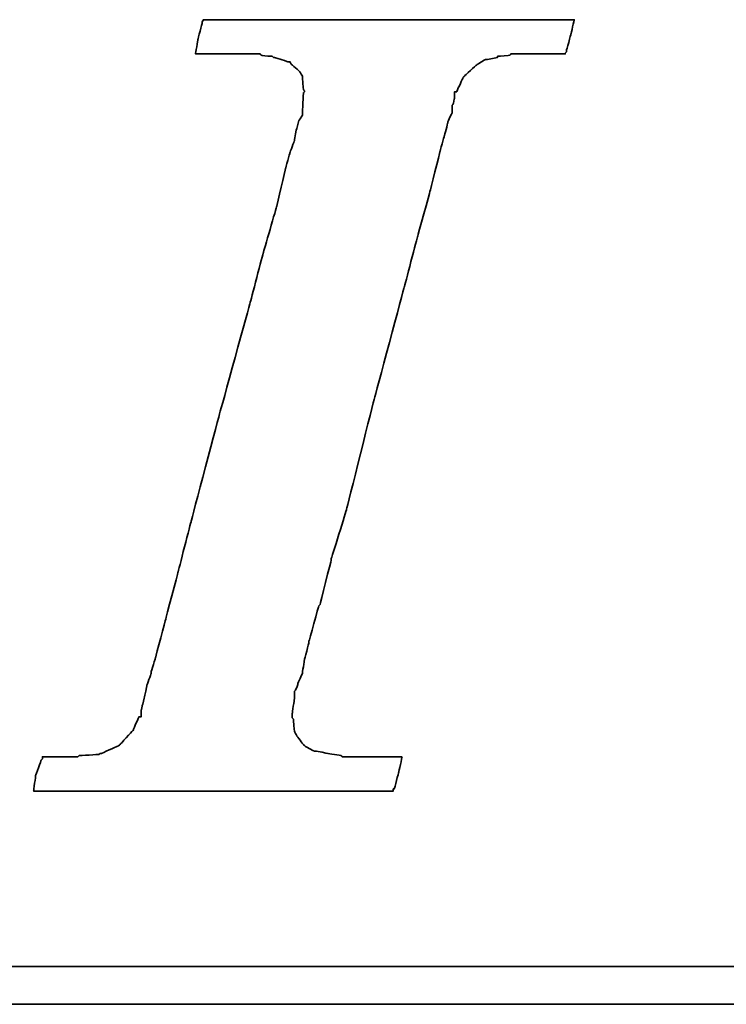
# Model space of a CAD drawing. Extents: x 63 to 637, y 154 to 490.
# Tile 31 of 47: x 507.03 to 513.56, y 321.76 to 330.86. Entities that reach past the tile are written whole.
import ezdxf

# ---------------------------------------------------------------- set-up
doc = ezdxf.new("R2010")
doc.units = 0
doc.header["$MEASUREMENT"] = 0
doc.layers.add('DIM', color=4, linetype='CONTINUOUS')
doc.layers.add('layer 1', color=7, linetype='CONTINUOUS')

# ---------------------------------------------------------------- blocks, each defined once
blk = doc.blocks.new('TBI MOTION logo(完整正式版)')
at = {"layer": 'layer 1', "color": 22, "lineweight": 35}
for points, knots in [([(-40.59125, -7.94375), (-40.59125, -7.94375), (-40.97375, -7.94375), (-40.97375, -7.94375), (-40.97375, -7.94375), (-40.97375, -7.94375), (-41.38125, -7.94375), (-41.38125, -7.94375), (-41.38125, -7.94375), (-41.38125, -7.94375), (-41.54875, -7.94375), (-41.54875, -7.94375), (-41.54875, -7.94375), (-41.54875, -7.94375), (-41.59875, -7.94375), (-41.59875, -7.94375), (-41.59875, -7.94375), (-41.59875, -7.94375), (-41.88375, -7.94375), (-41.88375, -7.94375), (-41.88375, -7.94375), (-41.88375, -7.94375), (-41.90875, -7.91875), (-41.90875, -7.91875), (-41.90875, -7.91875), (-41.90875, -7.91875), (-42.19875, -7.87125), (-42.19875, -7.87125), (-42.19875, -7.87125), (-42.19875, -7.87125), (-42.43875, -7.82375), (-42.43875, -7.82375), (-42.43875, -7.82375), (-42.43875, -7.82375), (-42.45875, -7.82375), (-42.45875, -7.82375), (-42.45875, -7.82375), (-42.45875, -7.82375), (-42.48625, -7.82375), (-42.48625, -7.82375), (-42.48625, -7.82375), (-42.48625, -7.82375), (-42.67625, -7.72375), (-42.67625, -7.72375), (-42.67625, -7.72375), (-42.67625, -7.72375), (-42.70125, -7.70375), (-42.70125, -7.70375), (-42.70125, -7.70375), (-42.70125, -7.70375), (-42.72375, -7.67875), (-42.72375, -7.67875), (-42.72375, -7.67875), (-42.72375, -7.67875), (-42.86875, -7.48875), (-42.86875, -7.48875), (-42.86875, -7.48875), (-42.86875, -7.48875), (-42.89375, -7.43875), (-42.89375, -7.43875), (-42.89375, -7.43875), (-42.89375, -7.43875), (-42.91875, -7.38875), (-42.91875, -7.38875), (-42.91875, -7.38875), (-42.91875, -7.38875), (-42.93875, -7.12875), (-42.93875, -7.12875), (-42.93875, -7.12875), (-42.93875, -7.12875), (-42.96375, -7.10375), (-42.96375, -7.10375), (-42.96375, -7.10375), (-42.96375, -7.10375), (-42.96375, -7.05375), (-42.96375, -7.05375), (-42.96375, -7.05375), (-42.96375, -7.05375), (-42.96375, -7.00875), (-42.96375, -7.00875), (-42.96375, -7.00875), (-42.96375, -7.00875), (-42.91875, -6.69625), (-42.91875, -6.69625), (-42.91875, -6.69625), (-42.91875, -6.69625), (-42.91875, -6.62375), (-42.91875, -6.62375), (-42.91875, -6.62375), (-42.91875, -6.62375), (-42.91875, -6.59625), (-42.91875, -6.59625), (-42.91875, -6.59625), (-42.91875, -6.59625), (-42.91875, -6.57375), (-42.91875, -6.57375), (-42.91875, -6.57375), (-42.91875, -6.57375), (-42.91875, -6.52875), (-42.91875, -6.52875), (-42.91875, -6.52875), (-42.91875, -6.52875), (-42.89375, -6.50375), (-42.89375, -6.50375), (-42.89375, -6.50375), (-42.89375, -6.50375), (-42.84375, -6.38375), (-42.84375, -6.38375), (-42.84375, -6.38375), (-42.84375, -6.38375), (-42.84375, -6.35875), (-42.84375, -6.35875), (-42.84375, -6.35875), (-42.84375, -6.35875), (-42.74625, -6.14375), (-42.74625, -6.14375), (-42.74625, -6.14375), (-42.74625, -6.14375), (-42.70125, -5.85375), (-42.70125, -5.85375), (-42.70125, -5.85375), (-42.70125, -5.85375), (-42.60375, -5.47125), (-42.60375, -5.47125), (-42.60375, -5.47125), (-42.60375, -5.47125), (-42.60375, -5.44875), (-42.60375, -5.44875), (-42.60375, -5.44875), (-42.60375, -5.44875), (-42.38875, -4.67875), (-42.38875, -4.67875), (-42.38875, -4.67875), (-42.38875, -4.67875), (-42.36375, -4.65375), (-42.36375, -4.65375), (-42.36375, -4.65375), (-42.36375, -4.65375), (-42.12375, -3.69625), (-42.12375, -3.69625), (-42.12375, -3.69625), (-42.12375, -3.69625), (-42.12375, -3.67374), (-42.12375, -3.67374), (-42.12375, -3.67374), (-42.12375, -3.67374), (-41.78875, -2.59374), (-41.78875, -2.59374), (-41.78875, -2.59374), (-41.78875, -2.59374), (-41.18875, -0.19375), (-41.18875, -0.19375), (-41.18875, -0.19375), (-41.18875, -0.19375), (-40.54375, 2.20624), (-40.54375, 2.20624), (-40.54375, 2.20624), (-40.54375, 2.20624), (-40.25375, 3.30875), (-40.25375, 3.30875), (-40.25375, 3.30875), (-40.25375, 3.30875), (-39.98875, 4.27125), (-39.98875, 4.27125), (-39.98875, 4.27125), (-39.98875, 4.27125), (-39.77375, 5.13125), (-39.77375, 5.13125), (-39.77375, 5.13125), (-39.77375, 5.13125), (-39.67875, 5.47125), (-39.67875, 5.47125), (-39.67875, 5.47125), (-39.67875, 5.47125), (-39.60375, 5.75625), (-39.60375, 5.75625), (-39.60375, 5.75625), (-39.60375, 5.75625), (-39.60375, 5.78125), (-39.60375, 5.78125), (-39.60375, 5.78125), (-39.60375, 5.78125), (-39.50875, 5.97125), (-39.50875, 5.97125), (-39.50875, 5.97125), (-39.50875, 5.97125), (-39.50875, 6.13875), (-39.50875, 6.13875), (-39.50875, 6.13875), (-39.50875, 6.13875), (-39.48625, 6.16625), (-39.48625, 6.16625), (-39.48625, 6.16625), (-39.48625, 6.16625), (-39.46125, 6.28625), (-39.46125, 6.28625), (-39.46125, 6.28625), (-39.46125, 6.28625), (-39.46125, 6.42625), (-39.46125, 6.42625), (-39.46125, 6.42625), (-39.46125, 6.42625), (-39.41375, 6.42625), (-39.41375, 6.42625), (-39.41375, 6.42625), (-39.41375, 6.42625), (-39.29375, 6.69125), (-39.29375, 6.69125), (-39.29375, 6.69125), (-39.29375, 6.69125), (-39.26875, 6.74125), (-39.26875, 6.74125), (-39.26875, 6.74125), (-39.26875, 6.74125), (-39.24375, 6.76625), (-39.24375, 6.76625), (-39.24375, 6.76625), (-39.24375, 6.76625), (-38.98375, 7.00624), (-38.98375, 7.00624), (-38.98375, 7.00624), (-38.98375, 7.00624), (-38.95625, 7.02624), (-38.95625, 7.02624), (-38.95625, 7.02624), (-38.95625, 7.02624), (-38.78875, 7.12624), (-38.78875, 7.12624), (-38.78875, 7.12624), (-38.78875, 7.12624), (-38.76375, 7.12624), (-38.76375, 7.12624), (-38.76375, 7.12624), (-38.76375, 7.12624), (-38.74375, 7.12624), (-38.74375, 7.12624), (-38.74375, 7.12624), (-38.74375, 7.12624), (-38.52875, 7.17125), (-38.52875, 7.17125), (-38.52875, 7.17125), (-38.52875, 7.17125), (-38.52875, 7.19624), (-38.52875, 7.19624), (-38.52875, 7.19624), (-38.52875, 7.19624), (-38.50375, 7.19624), (-38.50375, 7.19624), (-38.50375, 7.19624), (-38.50375, 7.19624), (-38.26125, 7.21875), (-38.26125, 7.21875), (-38.26125, 7.21875), (-38.26125, 7.21875), (-38.23875, 7.24624), (-38.23875, 7.24624), (-38.23875, 7.24624), (-38.23875, 7.24624), (-38.21625, 7.24624), (-38.21625, 7.24624), (-38.21625, 7.24624), (-38.21625, 7.24624), (-38.18875, 7.24624), (-38.18875, 7.24624), (-38.18875, 7.24624), (-38.18875, 7.24624), (-37.90375, 7.24624), (-37.90375, 7.24624), (-37.90375, 7.24624), (-37.90375, 7.24624), (-37.85375, 7.24624), (-37.85375, 7.24624), (-37.85375, 7.24624), (-37.85375, 7.24624), (-37.75875, 7.24624), (-37.75875, 7.24624), (-37.75875, 7.24624), (-37.75875, 7.24624), (-37.42375, 7.24624), (-37.42375, 7.24624), (-37.42375, 7.24624), (-37.42375, 7.24624), (-37.08875, 7.24624), (-37.08875, 7.24624), (-37.08875, 7.24624), (-37.08875, 7.24624), (-37.06375, 7.24624), (-37.06375, 7.24624), (-37.06375, 7.24624), (-37.06375, 7.24624), (-37.06375, 7.26624), (-37.06375, 7.26624), (-37.06375, 7.26624), (-37.06375, 7.26624), (-37.03875, 7.29125), (-37.03875, 7.29125), (-37.03875, 7.29125), (-37.03875, 7.29125), (-37.03875, 7.31625), (-37.03875, 7.31625), (-37.03875, 7.31625), (-37.03875, 7.31625), (-36.94125, 7.67625), (-36.94125, 7.67625), (-36.94125, 7.67625), (-36.94125, 7.67625), (-36.86875, 7.98625), (-36.86875, 7.98625), (-36.86875, 7.98625), (-36.86875, 7.98625), (-36.98875, 7.98625), (-36.98875, 7.98625), (-36.98875, 7.98625), (-36.98875, 7.98625), (-37.42375, 7.98625), (-37.42375, 7.98625), (-37.42375, 7.98625), (-37.42375, 7.98625), (-37.94875, 7.98625), (-37.94875, 7.98625), (-37.94875, 7.98625), (-37.94875, 7.98625), (-38.57375, 7.98625), (-38.57375, 7.98625), (-38.57375, 7.98625), (-38.57375, 7.98625), (-39.29375, 7.98625), (-39.29375, 7.98625), (-39.29375, 7.98625), (-39.29375, 7.98625), (-40.82875, 7.98625), (-40.82875, 7.98625), (-40.82875, 7.98625), (-40.82875, 7.98625), (-42.36375, 7.98625), (-42.36375, 7.98625), (-42.36375, 7.98625), (-42.36375, 7.98625), (-43.08375, 7.98625), (-43.08375, 7.98625), (-43.08375, 7.98625), (-43.08375, 7.98625), (-43.70875, 7.98625), (-43.70875, 7.98625), (-43.70875, 7.98625), (-43.70875, 7.98625), (-44.23375, 7.98625), (-44.23375, 7.98625), (-44.23375, 7.98625), (-44.23375, 7.98625), (-44.66875, 7.98625), (-44.66875, 7.98625), (-44.66875, 7.98625), (-44.66875, 7.98625), (-44.88375, 7.98625), (-44.88375, 7.98625), (-44.88375, 7.98625), (-44.88375, 7.98625), (-44.90875, 7.94125), (-44.90875, 7.94125), (-44.90875, 7.94125), (-44.90875, 7.94125), (-44.90875, 7.91625), (-44.90875, 7.91625), (-44.90875, 7.91625), (-44.90875, 7.91625), (-45.00375, 7.55625), (-45.00375, 7.55625), (-45.00375, 7.55625), (-45.00375, 7.55625), (-45.05375, 7.24624), (-45.05375, 7.24624), (-45.05375, 7.24624), (-45.05375, 7.24624), (-44.61875, 7.24624), (-44.61875, 7.24624), (-44.61875, 7.24624), (-44.61875, 7.24624), (-44.11375, 7.24624), (-44.11375, 7.24624), (-44.11375, 7.24624), (-44.11375, 7.24624), (-43.99375, 7.24624), (-43.99375, 7.24624), (-43.99375, 7.24624), (-43.99375, 7.24624), (-43.94625, 7.24624), (-43.94625, 7.24624), (-43.94625, 7.24624), (-43.94625, 7.24624), (-43.92374, 7.24624), (-43.92374, 7.24624), (-43.92374, 7.24624), (-43.92374, 7.24624), (-43.65875, 7.24624), (-43.65875, 7.24624), (-43.65875, 7.24624), (-43.65875, 7.24624), (-43.63875, 7.21875), (-43.63875, 7.21875), (-43.63875, 7.21875), (-43.63875, 7.21875), (-43.46875, 7.19624), (-43.46875, 7.19624), (-43.46875, 7.19624), (-43.46875, 7.19624), (-43.39875, 7.19624), (-43.39875, 7.19624), (-43.39875, 7.19624), (-43.39875, 7.19624), (-43.37125, 7.17125), (-43.37125, 7.17125), (-43.37125, 7.17125), (-43.37125, 7.17125), (-43.34875, 7.17125), (-43.34875, 7.17125), (-43.34875, 7.17125), (-43.34875, 7.17125), (-43.20375, 7.12624), (-43.20375, 7.12624), (-43.20375, 7.12624), (-43.20375, 7.12624), (-43.05875, 7.07624), (-43.05875, 7.07624), (-43.05875, 7.07624), (-43.05875, 7.07624), (-43.01375, 7.07624), (-43.01375, 7.07624), (-43.01375, 7.07624), (-43.01375, 7.07624), (-42.98875, 7.02624), (-42.98875, 7.02624), (-42.98875, 7.02624), (-42.98875, 7.02624), (-42.79875, 6.86125), (-42.79875, 6.86125), (-42.79875, 6.86125), (-42.79875, 6.86125), (-42.77375, 6.81125), (-42.77375, 6.81125), (-42.77375, 6.81125), (-42.77375, 6.81125), (-42.74625, 6.76625), (-42.74625, 6.76625), (-42.74625, 6.76625), (-42.74625, 6.76625), (-42.72375, 6.47625), (-42.72375, 6.47625), (-42.72375, 6.47625), (-42.72375, 6.47625), (-42.70125, 6.45124), (-42.70125, 6.45124), (-42.70125, 6.45124), (-42.70125, 6.45124), (-42.70125, 6.42625), (-42.70125, 6.42625), (-42.70125, 6.42625), (-42.70125, 6.42625), (-42.72375, 6.40625), (-42.72375, 6.40625), (-42.72375, 6.40625), (-42.72375, 6.40625), (-42.74625, 5.97125), (-42.74625, 5.97125), (-42.74625, 5.97125), (-42.74625, 5.97125), (-42.74625, 5.94625), (-42.74625, 5.94625), (-42.74625, 5.94625), (-42.74625, 5.94625), (-42.74625, 5.92625), (-42.74625, 5.92625), (-42.74625, 5.92625), (-42.74625, 5.92625), (-42.77375, 5.87625), (-42.77375, 5.87625), (-42.77375, 5.87625), (-42.77375, 5.87625), (-42.81875, 5.80625), (-42.81875, 5.80625), (-42.81875, 5.80625), (-42.81875, 5.80625), (-42.86875, 5.63625), (-42.86875, 5.63625), (-42.86875, 5.63625), (-42.86875, 5.63625), (-42.91875, 5.39625), (-42.91875, 5.39625), (-42.91875, 5.39625), (-42.91875, 5.39625), (-42.91875, 5.37124), (-42.91875, 5.37124), (-42.91875, 5.37124), (-42.91875, 5.37124), (-43.01375, 5.10874), (-43.01375, 5.10874), (-43.01375, 5.10874), (-43.01375, 5.10874), (-43.10875, 4.77124), (-43.10875, 4.77124), (-43.10875, 4.77124), (-43.10875, 4.77124), (-43.29875, 3.95625), (-43.29875, 3.95625), (-43.29875, 3.95625), (-43.29875, 3.95625), (-43.58875, 2.95125), (-43.58875, 2.95125), (-43.58875, 2.95125), (-43.58875, 2.95125), (-43.87375, 1.87125), (-43.87375, 1.87125), (-43.87375, 1.87125), (-43.87375, 1.87125), (-44.52625, -0.50374), (-44.52625, -0.50374), (-44.52625, -0.50374), (-44.52625, -0.50374), (-45.14875, -2.85375), (-45.14875, -2.85375), (-45.14875, -2.85375), (-45.14875, -2.85375), (-45.43375, -3.95875), (-45.43375, -3.95875), (-45.43375, -3.95875), (-45.43375, -3.95875), (-45.69875, -4.96875), (-45.69875, -4.96875), (-45.69875, -4.96875), (-45.69875, -4.96875), (-45.91375, -5.78375), (-45.91375, -5.78375), (-45.91375, -5.78375), (-45.91375, -5.78375), (-46.01375, -6.11875), (-46.01375, -6.11875), (-46.01375, -6.11875), (-46.01375, -6.11875), (-46.01375, -6.14375), (-46.01375, -6.14375), (-46.01375, -6.14375), (-46.01375, -6.14375), (-46.10875, -6.40875), (-46.10875, -6.40875), (-46.10875, -6.40875), (-46.10875, -6.40875), (-46.15375, -6.64875), (-46.15375, -6.64875), (-46.15375, -6.64875), (-46.15375, -6.64875), (-46.20375, -6.83875), (-46.20375, -6.83875), (-46.20375, -6.83875), (-46.20375, -6.83875), (-46.22875, -6.93375), (-46.22875, -6.93375), (-46.22875, -6.93375), (-46.22875, -6.93375), (-46.22875, -7.07875), (-46.22875, -7.07875), (-46.22875, -7.07875), (-46.22875, -7.07875), (-46.27375, -7.07875), (-46.27375, -7.07875), (-46.27375, -7.07875), (-46.27375, -7.07875), (-46.39375, -7.34375), (-46.39375, -7.34375), (-46.39375, -7.34375), (-46.39375, -7.34375), (-46.39375, -7.36875), (-46.39375, -7.36875), (-46.39375, -7.36875), (-46.39375, -7.36875), (-46.42125, -7.38875), (-46.42125, -7.38875), (-46.42125, -7.38875), (-46.42125, -7.38875), (-46.68375, -7.67875), (-46.68375, -7.67875), (-46.68375, -7.67875), (-46.68375, -7.67875), (-46.70875, -7.70375), (-46.70875, -7.70375), (-46.70875, -7.70375), (-46.70875, -7.70375), (-46.75375, -7.72375), (-46.75375, -7.72375), (-46.75375, -7.72375), (-46.75375, -7.72375), (-47.08875, -7.87125), (-47.08875, -7.87125), (-47.08875, -7.87125), (-47.08875, -7.87125), (-47.11625, -7.87125), (-47.11625, -7.87125), (-47.11625, -7.87125), (-47.11625, -7.87125), (-47.13875, -7.89375), (-47.13875, -7.89375), (-47.13875, -7.89375), (-47.13875, -7.89375), (-47.56875, -7.91875), (-47.56875, -7.91875), (-47.56875, -7.91875), (-47.56875, -7.91875), (-47.59625, -7.94375), (-47.59625, -7.94375), (-47.59625, -7.94375), (-47.59625, -7.94375), (-47.64375, -7.94375), (-47.64375, -7.94375), (-47.64375, -7.94375), (-47.64375, -7.94375), (-47.73625, -7.94375), (-47.73625, -7.94375), (-47.73625, -7.94375), (-47.73625, -7.94375), (-48.07375, -7.94375), (-48.07375, -7.94375), (-48.07375, -7.94375), (-48.07375, -7.94375), (-48.36125, -7.94375), (-48.36125, -7.94375), (-48.36125, -7.94375), (-48.36125, -7.94375), (-48.36125, -7.96625), (-48.36125, -7.96625), (-48.36125, -7.96625), (-48.36125, -7.96625), (-48.36125, -7.99125), (-48.36125, -7.99125), (-48.36125, -7.99125), (-48.36125, -7.99125), (-48.38875, -8.01375), (-48.38875, -8.01375), (-48.38875, -8.01375), (-48.38875, -8.01375), (-48.50875, -8.34875), (-48.50875, -8.34875), (-48.50875, -8.34875), (-48.50875, -8.34875), (-48.55375, -8.68625), (-48.55375, -8.68625), (-48.55375, -8.68625), (-48.55375, -8.68625), (-48.45875, -8.68625), (-48.45875, -8.68625), (-48.45875, -8.68625), (-48.45875, -8.68625), (-48.07375, -8.68625), (-48.07375, -8.68625), (-48.07375, -8.68625), (-48.07375, -8.68625), (-47.52375, -8.68625), (-47.52375, -8.68625), (-47.52375, -8.68625), (-47.52375, -8.68625), (-46.92375, -8.68625), (-46.92375, -8.68625), (-46.92375, -8.68625), (-46.92375, -8.68625), (-46.25375, -8.68625), (-46.25375, -8.68625), (-46.25375, -8.68625), (-46.25375, -8.68625), (-46.20375, -8.68625), (-46.20375, -8.68625), (-46.20375, -8.68625), (-46.20375, -8.68625), (-44.71375, -8.68625), (-44.71375, -8.68625), (-44.71375, -8.68625), (-44.71375, -8.68625), (-43.22875, -8.68625), (-43.22875, -8.68625), (-43.22875, -8.68625), (-43.22875, -8.68625), (-42.55875, -8.68625), (-42.55875, -8.68625), (-42.55875, -8.68625), (-42.55875, -8.68625), (-42.50875, -8.68625), (-42.50875, -8.68625), (-42.50875, -8.68625), (-42.50875, -8.68625), (-41.93375, -8.68625), (-41.93375, -8.68625), (-41.93375, -8.68625), (-41.93375, -8.68625), (-41.38125, -8.68625), (-41.38125, -8.68625), (-41.38125, -8.68625), (-41.38125, -8.68625), (-40.97375, -8.68625), (-40.97375, -8.68625), (-40.97375, -8.68625), (-40.97375, -8.68625), (-40.78125, -8.68625), (-40.78125, -8.68625), (-40.78125, -8.68625), (-40.78125, -8.68625), (-40.78125, -8.63875), (-40.78125, -8.63875), (-40.78125, -8.63875), (-40.78125, -8.63875), (-40.75875, -8.63875), (-40.75875, -8.63875), (-40.75875, -8.63875), (-40.75875, -8.63875), (-40.66375, -8.27875), (-40.66375, -8.27875), (-40.66375, -8.27875), (-40.66375, -8.27875), (-40.59125, -7.94375), (-40.59125, -7.94375)], [0, 0, 0, 0, 0.00558659, 0.00558659, 0.00558659, 0.0055866, 0.01117318, 0.01117318, 0.01117318, 0.01117319, 0.01675978, 0.01675978, 0.01675978, 0.01675979, 0.02234637, 0.02234637, 0.02234637, 0.02234638, 0.02793296, 0.02793296, 0.02793296, 0.02793297, 0.03351955, 0.03351955, 0.03351955, 0.03351956, 0.03910615, 0.03910615, 0.03910615, 0.03910616, 0.04469274, 0.04469274, 0.04469274, 0.04469275, 0.05027933, 0.05027933, 0.05027933, 0.05027934, 0.05586592, 0.05586592, 0.05586592, 0.05586593, 0.06145251, 0.06145251, 0.06145251, 0.06145252, 0.06703911, 0.06703911, 0.06703911, 0.06703912, 0.0726257, 0.0726257, 0.0726257, 0.07262571, 0.07821229, 0.07821229, 0.07821229, 0.0782123, 0.08379888, 0.08379888, 0.08379888, 0.08379889, 0.08938547, 0.08938547, 0.08938547, 0.08938548, 0.09497207, 0.09497207, 0.09497207, 0.09497208, 0.10055866, 0.10055866, 0.10055866, 0.10055867, 0.10614525, 0.10614525, 0.10614525, 0.10614526, 0.11173184, 0.11173184, 0.11173184, 0.11173185, 0.11731844, 0.11731844, 0.11731844, 0.11731845, 0.12290503, 0.12290503, 0.12290503, 0.12290504, 0.12849162, 0.12849162, 0.12849162, 0.12849163, 0.13407821, 0.13407821, 0.13407821, 0.13407822, 0.1396648, 0.1396648, 0.1396648, 0.13966481, 0.1452514, 0.1452514, 0.1452514, 0.14525141, 0.15083799, 0.15083799, 0.15083799, 0.150838, 0.15642458, 0.15642458, 0.15642458, 0.15642459, 0.16201117, 0.16201117, 0.16201117, 0.16201118, 0.16759777, 0.16759777, 0.16759777, 0.16759778, 0.17318436, 0.17318436, 0.17318436, 0.17318437, 0.17877095, 0.17877095, 0.17877095, 0.17877096, 0.18435754, 0.18435754, 0.18435754, 0.18435755, 0.18994413, 0.18994413, 0.18994413, 0.18994414, 0.19553073, 0.19553073, 0.19553073, 0.19553074, 0.20111732, 0.20111732, 0.20111732, 0.20111733, 0.20670391, 0.20670391, 0.20670391, 0.20670392, 0.2122905, 0.2122905, 0.2122905, 0.21229051, 0.21787709, 0.21787709, 0.21787709, 0.2178771, 0.22346369, 0.22346369, 0.22346369, 0.2234637, 0.22905028, 0.22905028, 0.22905028, 0.22905029, 0.23463687, 0.23463687, 0.23463687, 0.23463688, 0.24022346, 0.24022346, 0.24022346, 0.24022347, 0.24581006, 0.24581006, 0.24581006, 0.24581007, 0.25139665, 0.25139665, 0.25139665, 0.25139666, 0.25698324, 0.25698324, 0.25698324, 0.25698325, 0.26256983, 0.26256983, 0.26256983, 0.26256984, 0.26815642, 0.26815642, 0.26815642, 0.26815643, 0.27374302, 0.27374302, 0.27374302, 0.27374303, 0.27932961, 0.27932961, 0.27932961, 0.27932962, 0.2849162, 0.2849162, 0.2849162, 0.28491621, 0.29050279, 0.29050279, 0.29050279, 0.2905028, 0.29608939, 0.29608939, 0.29608939, 0.2960894, 0.30167598, 0.30167598, 0.30167598, 0.30167599, 0.30726257, 0.30726257, 0.30726257, 0.30726258, 0.31284916, 0.31284916, 0.31284916, 0.31284917, 0.31843575, 0.31843575, 0.31843575, 0.31843576, 0.32402235, 0.32402235, 0.32402235, 0.32402236, 0.32960894, 0.32960894, 0.32960894, 0.32960895, 0.33519553, 0.33519553, 0.33519553, 0.33519554, 0.34078212, 0.34078212, 0.34078212, 0.34078213, 0.34636872, 0.34636872, 0.34636872, 0.34636873, 0.35195531, 0.35195531, 0.35195531, 0.35195532, 0.3575419, 0.3575419, 0.3575419, 0.35754191, 0.36312849, 0.36312849, 0.36312849, 0.3631285, 0.36871508, 0.36871508, 0.36871508, 0.36871509, 0.37430168, 0.37430168, 0.37430168, 0.37430169, 0.37988827, 0.37988827, 0.37988827, 0.37988828, 0.38547486, 0.38547486, 0.38547486, 0.38547487, 0.39106145, 0.39106145, 0.39106145, 0.39106146, 0.39664804, 0.39664804, 0.39664804, 0.39664805, 0.40223464, 0.40223464, 0.40223464, 0.40223465, 0.40782123, 0.40782123, 0.40782123, 0.40782124, 0.41340782, 0.41340782, 0.41340782, 0.41340783, 0.41899441, 0.41899441, 0.41899441, 0.41899442, 0.42458101, 0.42458101, 0.42458101, 0.42458102, 0.4301676, 0.4301676, 0.4301676, 0.43016761, 0.43575419, 0.43575419, 0.43575419, 0.4357542, 0.44134078, 0.44134078, 0.44134078, 0.44134079, 0.44692737, 0.44692737, 0.44692737, 0.44692738, 0.45251397, 0.45251397, 0.45251397, 0.45251398, 0.45810056, 0.45810056, 0.45810056, 0.45810057, 0.46368715, 0.46368715, 0.46368715, 0.46368716, 0.46927374, 0.46927374, 0.46927374, 0.46927375, 0.47486034, 0.47486034, 0.47486034, 0.47486035, 0.48044693, 0.48044693, 0.48044693, 0.48044694, 0.48603352, 0.48603352, 0.48603352, 0.48603353, 0.49162011, 0.49162011, 0.49162011, 0.49162012, 0.4972067, 0.4972067, 0.4972067, 0.49720671, 0.5027933, 0.5027933, 0.5027933, 0.50279331, 0.50837989, 0.50837989, 0.50837989, 0.5083799, 0.51396648, 0.51396648, 0.51396648, 0.51396649, 0.51955307, 0.51955307, 0.51955307, 0.51955308, 0.52513966, 0.52513966, 0.52513966, 0.52513967, 0.53072626, 0.53072626, 0.53072626, 0.53072627, 0.53631285, 0.53631285, 0.53631285, 0.53631286, 0.54189944, 0.54189944, 0.54189944, 0.54189945, 0.54748603, 0.54748603, 0.54748603, 0.54748604, 0.55307263, 0.55307263, 0.55307263, 0.55307264, 0.55865922, 0.55865922, 0.55865922, 0.55865923, 0.56424581, 0.56424581, 0.56424581, 0.56424582, 0.5698324, 0.5698324, 0.5698324, 0.56983241, 0.57541899, 0.57541899, 0.57541899, 0.575419, 0.58100559, 0.58100559, 0.58100559, 0.5810056, 0.58659218, 0.58659218, 0.58659218, 0.58659219, 0.59217877, 0.59217877, 0.59217877, 0.59217878, 0.59776536, 0.59776536, 0.59776536, 0.59776537, 0.60335196, 0.60335196, 0.60335196, 0.60335197, 0.60893855, 0.60893855, 0.60893855, 0.60893856, 0.61452514, 0.61452514, 0.61452514, 0.61452515, 0.62011173, 0.62011173, 0.62011173, 0.62011174, 0.62569832, 0.62569832, 0.62569832, 0.62569833, 0.63128492, 0.63128492, 0.63128492, 0.63128493, 0.63687151, 0.63687151, 0.63687151, 0.63687152, 0.6424581, 0.6424581, 0.6424581, 0.64245811, 0.64804469, 0.64804469, 0.64804469, 0.6480447, 0.65363128, 0.65363128, 0.65363128, 0.65363129, 0.65921788, 0.65921788, 0.65921788, 0.65921789, 0.66480447, 0.66480447, 0.66480447, 0.66480448, 0.67039106, 0.67039106, 0.67039106, 0.67039107, 0.67597765, 0.67597765, 0.67597765, 0.67597766, 0.68156425, 0.68156425, 0.68156425, 0.68156426, 0.68715084, 0.68715084, 0.68715084, 0.68715085, 0.69273743, 0.69273743, 0.69273743, 0.69273744, 0.69832402, 0.69832402, 0.69832402, 0.69832403, 0.70391061, 0.70391061, 0.70391061, 0.70391062, 0.70949721, 0.70949721, 0.70949721, 0.70949722, 0.7150838, 0.7150838, 0.7150838, 0.71508381, 0.72067039, 0.72067039, 0.72067039, 0.7206704, 0.72625698, 0.72625698, 0.72625698, 0.72625699, 0.73184358, 0.73184358, 0.73184358, 0.73184359, 0.73743017, 0.73743017, 0.73743017, 0.73743018, 0.74301676, 0.74301676, 0.74301676, 0.74301677, 0.74860335, 0.74860335, 0.74860335, 0.74860336, 0.75418994, 0.75418994, 0.75418994, 0.75418995, 0.75977654, 0.75977654, 0.75977654, 0.75977655, 0.76536313, 0.76536313, 0.76536313, 0.76536314, 0.77094972, 0.77094972, 0.77094972, 0.77094973, 0.77653631, 0.77653631, 0.77653631, 0.77653632, 0.78212291, 0.78212291, 0.78212291, 0.78212292, 0.7877095, 0.7877095, 0.7877095, 0.78770951, 0.79329609, 0.79329609, 0.79329609, 0.7932961, 0.79888268, 0.79888268, 0.79888268, 0.79888269, 0.80446927, 0.80446927, 0.80446927, 0.80446928, 0.81005587, 0.81005587, 0.81005587, 0.81005588, 0.81564246, 0.81564246, 0.81564246, 0.81564247, 0.82122905, 0.82122905, 0.82122905, 0.82122906, 0.82681564, 0.82681564, 0.82681564, 0.82681565, 0.83240223, 0.83240223, 0.83240223, 0.83240224, 0.83798883, 0.83798883, 0.83798883, 0.83798884, 0.84357542, 0.84357542, 0.84357542, 0.84357543, 0.84916201, 0.84916201, 0.84916201, 0.84916202, 0.8547486, 0.8547486, 0.8547486, 0.85474861, 0.8603352, 0.8603352, 0.8603352, 0.86033521, 0.86592179, 0.86592179, 0.86592179, 0.8659218, 0.87150838, 0.87150838, 0.87150838, 0.87150839, 0.87709497, 0.87709497, 0.87709497, 0.87709498, 0.88268156, 0.88268156, 0.88268156, 0.88268157, 0.88826816, 0.88826816, 0.88826816, 0.88826817, 0.89385475, 0.89385475, 0.89385475, 0.89385476, 0.89944134, 0.89944134, 0.89944134, 0.89944135, 0.90502793, 0.90502793, 0.90502793, 0.90502794, 0.91061453, 0.91061453, 0.91061453, 0.91061454, 0.91620112, 0.91620112, 0.91620112, 0.91620113, 0.92178771, 0.92178771, 0.92178771, 0.92178772, 0.9273743, 0.9273743, 0.9273743, 0.92737431, 0.93296089, 0.93296089, 0.93296089, 0.9329609, 0.93854749, 0.93854749, 0.93854749, 0.9385475, 0.94413408, 0.94413408, 0.94413408, 0.94413409, 0.94972067, 0.94972067, 0.94972067, 0.94972068, 0.95530726, 0.95530726, 0.95530726, 0.95530727, 0.96089385, 0.96089385, 0.96089385, 0.96089386, 0.96648045, 0.96648045, 0.96648045, 0.96648046, 0.97206704, 0.97206704, 0.97206704, 0.97206705, 0.97765363, 0.97765363, 0.97765363, 0.97765364, 0.98324022, 0.98324022, 0.98324022, 0.98324023, 0.98882682, 0.98882682, 0.98882682, 0.98882683, 0.99441341, 0.99441341, 0.99441341, 0.99441342, 1, 1, 1, 1]), ([(75.90875, -9.47875), (75.90875, -9.47875), (75.90875, -12.28625), (75.90875, -12.28625), (75.90875, -12.28625), (75.90875, -12.28625), (75.90875, -12.47875), (75.90875, -12.47875), (75.90875, -12.47875), (75.90875, -12.47875), (75.71625, -12.47875), (75.71625, -12.47875), (75.71625, -12.47875), (75.71625, -12.47875), (-88.32875, -12.47875), (-88.32875, -12.47875), (-88.32875, -12.47875), (-88.32875, -12.47875), (-88.32875, -13.29375), (-88.32875, -13.29375), (-88.32875, -13.29375), (-88.32875, -13.29375), (82.89125, -13.29375), (82.89125, -13.29375), (82.89125, -13.29375), (82.89125, -13.29375), (75.90875, -9.47875), (75.90875, -9.47875)], [0, 0, 0, 0, 0.14285714, 0.14285714, 0.14285714, 0.14285715, 0.28571429, 0.28571429, 0.28571429, 0.2857143, 0.42857143, 0.42857143, 0.42857143, 0.42857144, 0.57142857, 0.57142857, 0.57142857, 0.57142858, 0.71428571, 0.71428571, 0.71428571, 0.71428572, 0.85714286, 0.85714286, 0.85714286, 0.85714287, 1, 1, 1, 1])]:
    blk.add_open_spline(points, degree=3, knots=knots, dxfattribs=at)

msp = doc.modelspace()

# ---------------------------------------------------------------- block references
at = {"layer": 'DIM', "xscale": 0.4276800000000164, "yscale": 0.4276800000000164, "zscale": 0.4276800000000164}
msp.add_blockref('TBI MOTION logo(完整正式版)', (527.92067, 327.44259), dxfattribs=at)

doc.saveas('drawing.dxf')
